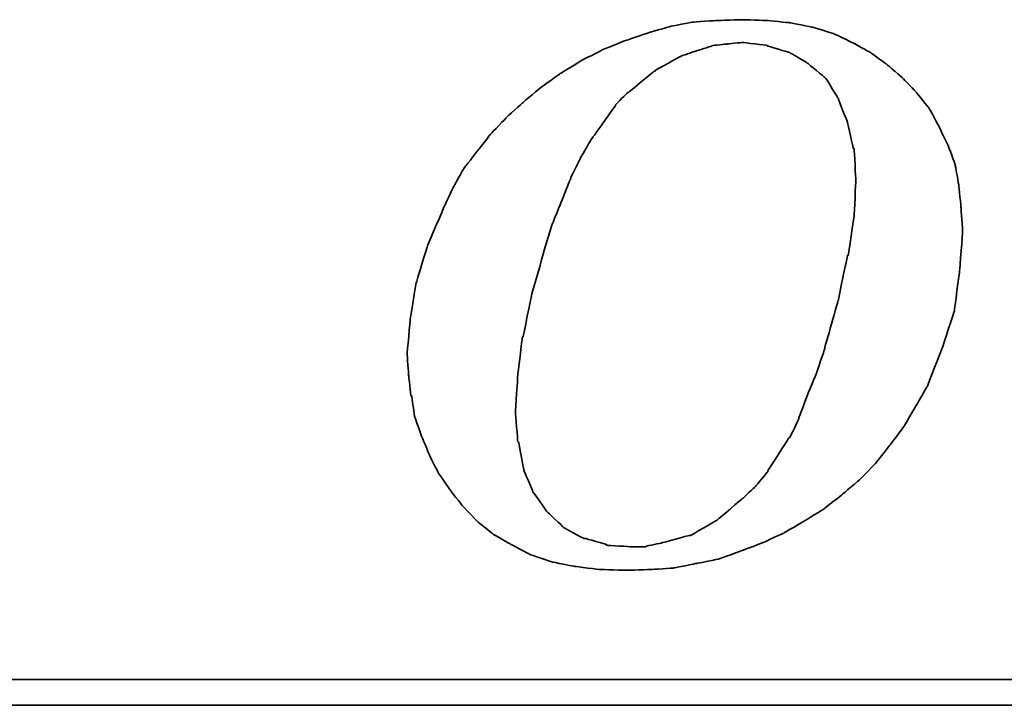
# Model space of a CAD drawing. Header units: millimetres. Extents: x 8 to 316, y 85 to 204.
# Tile 36 of 54: x 233.87 to 241.99, y 114.44 to 120.09. Entities that reach past the tile are written whole.
import ezdxf

# ---------------------------------------------------------------- set-up
doc = ezdxf.new("R2010")
doc.units = ezdxf.units.MM
doc.header["$LTSCALE"] = 0.15
doc.layers.add('DIM', color=4, linetype='CONTINUOUS')
doc.layers.add('layer 1', color=7, linetype='CONTINUOUS')

# ---------------------------------------------------------------- blocks, each defined once
blk = doc.blocks.new('TBI MOTION logo(完整正式版)')
at = {"layer": 'layer 1', "color": 22, "lineweight": 35}
for points, knots in [([(-11.34375, -6.98375), (-11.34375, -6.98375), (-10.91375, -7.43875), (-10.91375, -7.43875), (-10.91375, -7.43875), (-10.91375, -7.43875), (-10.38625, -7.87125), (-10.38625, -7.87125), (-10.38625, -7.87125), (-10.38625, -7.87125), (-9.81125, -8.20375), (-9.81125, -8.20375), (-9.81125, -8.20375), (-9.81125, -8.20375), (-9.21125, -8.51875), (-9.21125, -8.51875), (-9.21125, -8.51875), (-9.21125, -8.51875), (-8.51625, -8.75875), (-8.51625, -8.75875), (-8.51625, -8.75875), (-8.51625, -8.75875), (-7.77125, -8.90375), (-7.77125, -8.90375), (-7.77125, -8.90375), (-7.77125, -8.90375), (-6.97875, -8.99875), (-6.97875, -8.99875), (-6.97875, -8.99875), (-6.97875, -8.99875), (-6.14125, -9.02375), (-6.14125, -9.02375), (-6.14125, -9.02375), (-6.14125, -9.02375), (-5.37125, -8.99875), (-5.37125, -8.99875), (-5.37125, -8.99875), (-5.37125, -8.99875), (-4.65375, -8.94875), (-4.65375, -8.94875), (-4.65375, -8.94875), (-4.65375, -8.94875), (-3.93375, -8.80625), (-3.93375, -8.80625), (-3.93375, -8.80625), (-3.93375, -8.80625), (-3.21375, -8.66375), (-3.21375, -8.66375), (-3.21375, -8.66375), (-3.21375, -8.66375), (-2.49375, -8.39875), (-2.49375, -8.39875), (-2.49375, -8.39875), (-2.49375, -8.39875), (-1.79875, -8.13375), (-1.79875, -8.13375), (-1.79875, -8.13375), (-1.79875, -8.13375), (-1.17375, -7.84375), (-1.17375, -7.84375), (-1.17375, -7.84375), (-1.17375, -7.84375), (-0.52375, -7.46375), (-0.52375, -7.46375), (-0.52375, -7.46375), (-0.52375, -7.46375), (0.10124, -7.07875), (0.10124, -7.07875), (0.10124, -7.07875), (0.10124, -7.07875), (0.67625, -6.62375), (0.67625, -6.62375), (0.67625, -6.62375), (0.67625, -6.62375), (1.24874, -6.14375), (1.24874, -6.14375), (1.24874, -6.14375), (1.24874, -6.14375), (1.72874, -5.64125), (1.72874, -5.64125), (1.72874, -5.64125), (1.72874, -5.64125), (2.18624, -5.06375), (2.18624, -5.06375), (2.18624, -5.06375), (2.18624, -5.06375), (2.61625, -4.48874), (2.61625, -4.48874), (2.61625, -4.48874), (2.61625, -4.48874), (3.00125, -3.83874), (3.00125, -3.83874), (3.00125, -3.83874), (3.00125, -3.83874), (3.36124, -3.21374), (3.36124, -3.21374), (3.36124, -3.21374), (3.36124, -3.21374), (3.84374, -1.99125), (3.84374, -1.99125), (3.84374, -1.99125), (3.84374, -1.99125), (4.22625, -0.81875), (4.22625, -0.81875), (4.22625, -0.81875), (4.22625, -0.81875), (4.39125, 0.45624), (4.39125, 0.45624), (4.39125, 0.45624), (4.39125, 0.45624), (4.48874, 1.70124), (4.48874, 1.70124), (4.48874, 1.70124), (4.48874, 1.70124), (4.43874, 2.44625), (4.43874, 2.44625), (4.43874, 2.44625), (4.43874, 2.44625), (4.36874, 3.14125), (4.36874, 3.14125), (4.36874, 3.14125), (4.36874, 3.14125), (4.25125, 3.81125), (4.25125, 3.81125), (4.25125, 3.81125), (4.25125, 3.81125), (4.03124, 4.41125), (4.03124, 4.41125), (4.03124, 4.41125), (4.03124, 4.41125), (3.74374, 5.01125), (3.74374, 5.01125), (3.74374, 5.01125), (3.74374, 5.01125), (3.43124, 5.58875), (3.43124, 5.58875), (3.43124, 5.58875), (3.43124, 5.58875), (3.02625, 6.09125), (3.02625, 6.09125), (3.02625, 6.09125), (3.02625, 6.09125), (2.59374, 6.54875), (2.59374, 6.54875), (2.59374, 6.54875), (2.59374, 6.54875), (2.09124, 6.98125), (2.09124, 6.98125), (2.09124, 6.98125), (2.09124, 6.98125), (1.56124, 7.36625), (1.56124, 7.36625), (1.56124, 7.36625), (1.56124, 7.36625), (0.98624, 7.67625), (0.98624, 7.67625), (0.98624, 7.67625), (0.98624, 7.67625), (0.38624, 7.96375), (0.38624, 7.96375), (0.38624, 7.96375), (0.38624, 7.96375), (-0.25875, 8.15625), (-0.25875, 8.15625), (-0.25875, 8.15625), (-0.25875, 8.15625), (-0.98125, 8.30125), (-0.98125, 8.30125), (-0.98125, 8.30125), (-0.98125, 8.30125), (-1.70124, 8.37125), (-1.70124, 8.37125), (-1.70124, 8.37125), (-1.70124, 8.37125), (-2.49375, 8.39624), (-2.49375, 8.39624), (-2.49375, 8.39624), (-2.49375, 8.39624), (-3.28625, 8.37125), (-3.28625, 8.37125), (-3.28625, 8.37125), (-3.28625, 8.37125), (-4.05125, 8.32125), (-4.05125, 8.32125), (-4.05125, 8.32125), (-4.05125, 8.32125), (-4.77375, 8.18125), (-4.77375, 8.18125), (-4.77375, 8.18125), (-4.77375, 8.18125), (-5.51625, 7.96375), (-5.51625, 7.96375), (-5.51625, 7.96375), (-5.51625, 7.96375), (-6.21125, 7.72625), (-6.21125, 7.72625), (-6.21125, 7.72625), (-6.21125, 7.72625), (-6.92875, 7.43625), (-6.92875, 7.43625), (-6.92875, 7.43625), (-6.92875, 7.43625), (-7.57875, 7.10125), (-7.57875, 7.10125), (-7.57875, 7.10125), (-7.57875, 7.10125), (-8.24875, 6.69125), (-8.24875, 6.69125), (-8.24875, 6.69125), (-8.24875, 6.69125), (-8.84875, 6.26125), (-8.84875, 6.26125), (-8.84875, 6.26125), (-8.84875, 6.26125), (-9.42625, 5.78125), (-9.42625, 5.78125), (-9.42625, 5.78125), (-9.42625, 5.78125), (-9.95375, 5.30125), (-9.95375, 5.30125), (-9.95375, 5.30125), (-9.95375, 5.30125), (-10.43375, 4.79624), (-10.43375, 4.79624), (-10.43375, 4.79624), (-10.43375, 4.79624), (-10.88875, 4.22125), (-10.88875, 4.22125), (-10.88875, 4.22125), (-10.88875, 4.22125), (-11.29875, 3.69375), (-11.29875, 3.69375), (-11.29875, 3.69375), (-11.29875, 3.69375), (-11.63375, 3.09125), (-11.63375, 3.09125), (-11.63375, 3.09125), (-11.63375, 3.09125), (-11.91875, 2.49625), (-11.91875, 2.49625), (-11.91875, 2.49625), (-11.91875, 2.49625), (-12.44875, 1.24625), (-12.44875, 1.24625), (-12.44875, 1.24625), (-12.44875, 1.24625), (-12.80875, 0.06874), (-12.80875, 0.06874), (-12.80875, 0.06874), (-12.80875, 0.06874), (-12.99875, -1.07875), (-12.99875, -1.07875), (-12.99875, -1.07875), (-12.99875, -1.07875), (-13.09375, -2.18375), (-13.09375, -2.18375), (-13.09375, -2.18375), (-13.09375, -2.18375), (-13.04875, -2.85375), (-13.04875, -2.85375), (-13.04875, -2.85375), (-13.04875, -2.85375), (-12.97375, -3.50375), (-12.97375, -3.50375), (-12.97375, -3.50375), (-12.97375, -3.50375), (-12.95375, -3.50375), (-12.95375, -3.50375), (-12.95375, -3.50375), (-12.95375, -3.50375), (-12.85375, -4.17375), (-12.85375, -4.17375), (-12.85375, -4.17375), (-12.85375, -4.17375), (-12.63875, -4.77624), (-12.63875, -4.77624), (-12.63875, -4.77624), (-12.63875, -4.77624), (-12.39875, -5.35125), (-12.39875, -5.35125), (-12.39875, -5.35125), (-12.39875, -5.35125), (-12.11375, -5.92875), (-12.11375, -5.92875), (-12.11375, -5.92875), (-12.11375, -5.92875), (-11.75375, -6.45375), (-11.75375, -6.45375), (-11.75375, -6.45375), (-11.75375, -6.45375), (-11.34375, -6.98375), (-11.34375, -6.98375)], [0, 0, 0, 0, 0.01369863, 0.01369863, 0.01369863, 0.01369864, 0.02739726, 0.02739726, 0.02739726, 0.02739727, 0.04109589, 0.04109589, 0.04109589, 0.0410959, 0.05479452, 0.05479452, 0.05479452, 0.05479453, 0.06849315, 0.06849315, 0.06849315, 0.06849316, 0.08219178, 0.08219178, 0.08219178, 0.08219179, 0.09589041, 0.09589041, 0.09589041, 0.09589042, 0.10958904, 0.10958904, 0.10958904, 0.10958905, 0.12328767, 0.12328767, 0.12328767, 0.12328768, 0.1369863, 0.1369863, 0.1369863, 0.13698631, 0.15068493, 0.15068493, 0.15068493, 0.15068494, 0.16438356, 0.16438356, 0.16438356, 0.16438357, 0.17808219, 0.17808219, 0.17808219, 0.1780822, 0.19178082, 0.19178082, 0.19178082, 0.19178083, 0.20547945, 0.20547945, 0.20547945, 0.20547946, 0.21917808, 0.21917808, 0.21917808, 0.21917809, 0.23287671, 0.23287671, 0.23287671, 0.23287672, 0.24657534, 0.24657534, 0.24657534, 0.24657535, 0.26027397, 0.26027397, 0.26027397, 0.26027398, 0.2739726, 0.2739726, 0.2739726, 0.27397261, 0.28767123, 0.28767123, 0.28767123, 0.28767124, 0.30136986, 0.30136986, 0.30136986, 0.30136987, 0.31506849, 0.31506849, 0.31506849, 0.3150685, 0.32876712, 0.32876712, 0.32876712, 0.32876713, 0.34246575, 0.34246575, 0.34246575, 0.34246576, 0.35616438, 0.35616438, 0.35616438, 0.35616439, 0.36986301, 0.36986301, 0.36986301, 0.36986302, 0.38356164, 0.38356164, 0.38356164, 0.38356165, 0.39726027, 0.39726027, 0.39726027, 0.39726028, 0.4109589, 0.4109589, 0.4109589, 0.41095891, 0.42465753, 0.42465753, 0.42465753, 0.42465754, 0.43835616, 0.43835616, 0.43835616, 0.43835617, 0.45205479, 0.45205479, 0.45205479, 0.4520548, 0.46575342, 0.46575342, 0.46575342, 0.46575343, 0.47945205, 0.47945205, 0.47945205, 0.47945206, 0.49315068, 0.49315068, 0.49315068, 0.49315069, 0.50684932, 0.50684932, 0.50684932, 0.50684933, 0.52054795, 0.52054795, 0.52054795, 0.52054796, 0.53424658, 0.53424658, 0.53424658, 0.53424659, 0.54794521, 0.54794521, 0.54794521, 0.54794522, 0.56164384, 0.56164384, 0.56164384, 0.56164385, 0.57534247, 0.57534247, 0.57534247, 0.57534248, 0.5890411, 0.5890411, 0.5890411, 0.58904111, 0.60273973, 0.60273973, 0.60273973, 0.60273974, 0.61643836, 0.61643836, 0.61643836, 0.61643837, 0.63013699, 0.63013699, 0.63013699, 0.630137, 0.64383562, 0.64383562, 0.64383562, 0.64383563, 0.65753425, 0.65753425, 0.65753425, 0.65753426, 0.67123288, 0.67123288, 0.67123288, 0.67123289, 0.68493151, 0.68493151, 0.68493151, 0.68493152, 0.69863014, 0.69863014, 0.69863014, 0.69863015, 0.71232877, 0.71232877, 0.71232877, 0.71232878, 0.7260274, 0.7260274, 0.7260274, 0.72602741, 0.73972603, 0.73972603, 0.73972603, 0.73972604, 0.75342466, 0.75342466, 0.75342466, 0.75342467, 0.76712329, 0.76712329, 0.76712329, 0.7671233, 0.78082192, 0.78082192, 0.78082192, 0.78082193, 0.79452055, 0.79452055, 0.79452055, 0.79452056, 0.80821918, 0.80821918, 0.80821918, 0.80821919, 0.82191781, 0.82191781, 0.82191781, 0.82191782, 0.83561644, 0.83561644, 0.83561644, 0.83561645, 0.84931507, 0.84931507, 0.84931507, 0.84931508, 0.8630137, 0.8630137, 0.8630137, 0.86301371, 0.87671233, 0.87671233, 0.87671233, 0.87671234, 0.89041096, 0.89041096, 0.89041096, 0.89041097, 0.90410959, 0.90410959, 0.90410959, 0.9041096, 0.91780822, 0.91780822, 0.91780822, 0.91780823, 0.93150685, 0.93150685, 0.93150685, 0.93150686, 0.94520548, 0.94520548, 0.94520548, 0.94520549, 0.95890411, 0.95890411, 0.95890411, 0.95890412, 0.97260274, 0.97260274, 0.97260274, 0.97260275, 0.98630137, 0.98630137, 0.98630137, 0.98630138, 1, 1, 1, 1]), ([(-8.77875, 1.03124), (-8.77875, 1.03124), (-8.51625, 1.89625), (-8.51625, 1.89625), (-8.51625, 1.89625), (-8.51625, 1.89625), (-8.20375, 2.66375), (-8.20375, 2.66375), (-8.20375, 2.66375), (-8.20375, 2.66375), (-7.91625, 3.38125), (-7.91625, 3.38125), (-7.91625, 3.38125), (-7.91625, 3.38125), (-7.91625, 3.40624), (-7.91625, 3.40624), (-7.91625, 3.40624), (-7.91625, 3.40624), (-7.57875, 4.07624), (-7.57875, 4.07624), (-7.57875, 4.07624), (-7.57875, 4.07624), (-7.24375, 4.65125), (-7.24375, 4.65125), (-7.24375, 4.65125), (-7.24375, 4.65125), (-7.21875, 4.65125), (-7.21875, 4.65125), (-7.21875, 4.65125), (-7.21875, 4.65125), (-7.21875, 4.67624), (-7.21875, 4.67624), (-7.21875, 4.67624), (-7.21875, 4.67624), (-6.83625, 5.20375), (-6.83625, 5.20375), (-6.83625, 5.20375), (-6.83625, 5.20375), (-6.49875, 5.68625), (-6.49875, 5.68625), (-6.49875, 5.68625), (-6.49875, 5.68625), (-6.49875, 5.70625), (-6.49875, 5.70625), (-6.49875, 5.70625), (-6.49875, 5.70625), (-6.11625, 6.09125), (-6.11625, 6.09125), (-6.11625, 6.09125), (-6.11625, 6.09125), (-6.09125, 6.09125), (-6.09125, 6.09125), (-6.09125, 6.09125), (-6.09125, 6.09125), (-5.27375, 6.76625), (-5.27375, 6.76625), (-5.27375, 6.76625), (-5.27375, 6.76625), (-5.24875, 6.76625), (-5.24875, 6.76625), (-5.24875, 6.76625), (-5.24875, 6.76625), (-5.24875, 6.78625), (-5.24875, 6.78625), (-5.24875, 6.78625), (-5.24875, 6.78625), (-4.38875, 7.26624), (-4.38875, 7.26624), (-4.38875, 7.26624), (-4.38875, 7.26624), (-4.36125, 7.26624), (-4.36125, 7.26624), (-4.36125, 7.26624), (-4.36125, 7.26624), (-3.93375, 7.41125), (-3.93375, 7.41125), (-3.93375, 7.41125), (-3.93375, 7.41125), (-3.47375, 7.55625), (-3.47375, 7.55625), (-3.47375, 7.55625), (-3.47375, 7.55625), (-3.45375, 7.55625), (-3.45375, 7.55625), (-3.45375, 7.55625), (-3.45375, 7.55625), (-3.42875, 7.58124), (-3.42875, 7.58124), (-3.42875, 7.58124), (-3.42875, 7.58124), (-2.97375, 7.62625), (-2.97375, 7.62625), (-2.97375, 7.62625), (-2.97375, 7.62625), (-2.49375, 7.67625), (-2.49375, 7.67625), (-2.49375, 7.67625), (-2.49375, 7.67625), (-2.46875, 7.67625), (-2.46875, 7.67625), (-2.46875, 7.67625), (-2.46875, 7.67625), (-1.70124, 7.58124), (-1.70124, 7.58124), (-1.70124, 7.58124), (-1.70124, 7.58124), (-1.67875, 7.55625), (-1.67875, 7.55625), (-1.67875, 7.55625), (-1.67875, 7.55625), (-1.65375, 7.55625), (-1.65375, 7.55625), (-1.65375, 7.55625), (-1.65375, 7.55625), (-1.03125, 7.36625), (-1.03125, 7.36625), (-1.03125, 7.36625), (-1.03125, 7.36625), (-1.00625, 7.36625), (-1.00625, 7.36625), (-1.00625, 7.36625), (-1.00625, 7.36625), (-0.43124, 7.02624), (-0.43124, 7.02624), (-0.43124, 7.02624), (-0.43124, 7.02624), (-0.40625, 7.00624), (-0.40625, 7.00624), (-0.40625, 7.00624), (-0.40625, 7.00624), (0.12124, 6.57124), (0.12124, 6.57124), (0.12124, 6.57124), (0.12124, 6.57124), (0.14624, 6.54875), (0.14624, 6.54875), (0.14624, 6.54875), (0.14624, 6.54875), (0.17124, 6.52375), (0.17124, 6.52375), (0.17124, 6.52375), (0.17124, 6.52375), (0.55625, 5.89875), (0.55625, 5.89875), (0.55625, 5.89875), (0.55625, 5.89875), (0.55625, 5.87625), (0.55625, 5.87625), (0.55625, 5.87625), (0.55625, 5.87625), (0.84124, 5.15625), (0.84124, 5.15625), (0.84124, 5.15625), (0.84124, 5.15625), (0.84124, 5.13125), (0.84124, 5.13125), (0.84124, 5.13125), (0.84124, 5.13125), (1.03624, 4.31875), (1.03624, 4.31875), (1.03624, 4.31875), (1.03624, 4.31875), (1.05624, 4.31875), (1.05624, 4.31875), (1.05624, 4.31875), (1.05624, 4.31875), (1.05624, 4.29125), (1.05624, 4.29125), (1.05624, 4.29125), (1.05624, 4.29125), (1.10625, 3.33125), (1.10625, 3.33125), (1.10625, 3.33125), (1.10625, 3.33125), (1.10625, 3.30875), (1.10625, 3.30875), (1.10625, 3.30875), (1.10625, 3.30875), (1.05624, 2.20624), (1.05624, 2.20624), (1.05624, 2.20624), (1.05624, 2.20624), (1.05624, 2.18124), (1.05624, 2.18124), (1.05624, 2.18124), (1.05624, 2.18124), (0.86624, 0.93624), (0.86624, 0.93624), (0.86624, 0.93624), (0.86624, 0.93624), (0.84124, 0.93624), (0.84124, 0.93624), (0.84124, 0.93624), (0.84124, 0.93624), (0.55625, -0.45874), (0.55625, -0.45874), (0.55625, -0.45874), (0.55625, -0.45874), (0.12124, -1.99125), (0.12124, -1.99125), (0.12124, -1.99125), (0.12124, -1.99125), (0.12124, -2.01874), (0.12124, -2.01874), (0.12124, -2.01874), (0.12124, -2.01874), (-0.13874, -2.78375), (-0.13874, -2.78375), (-0.13874, -2.78375), (-0.13874, -2.78375), (-0.43124, -3.50375), (-0.43124, -3.50375), (-0.43124, -3.50375), (-0.43124, -3.50375), (-0.69375, -4.19875), (-0.69375, -4.19875), (-0.69375, -4.19875), (-0.69375, -4.19875), (-0.69375, -4.22375), (-0.69375, -4.22375), (-0.69375, -4.22375), (-0.69375, -4.22375), (-0.98125, -4.82374), (-0.98125, -4.82374), (-0.98125, -4.82374), (-0.98125, -4.82374), (-1.00625, -4.82374), (-1.00625, -4.82374), (-1.00625, -4.82374), (-1.00625, -4.82374), (-1.33875, -5.35125), (-1.33875, -5.35125), (-1.33875, -5.35125), (-1.33875, -5.35125), (-1.67875, -5.87875), (-1.67875, -5.87875), (-1.67875, -5.87875), (-1.67875, -5.87875), (-1.67875, -5.90375), (-1.67875, -5.90375), (-1.67875, -5.90375), (-1.67875, -5.90375), (-2.05875, -6.35875), (-2.05875, -6.35875), (-2.05875, -6.35875), (-2.05875, -6.35875), (-2.08375, -6.38375), (-2.08375, -6.38375), (-2.08375, -6.38375), (-2.08375, -6.38375), (-2.46875, -6.74375), (-2.46875, -6.74375), (-2.46875, -6.74375), (-2.46875, -6.74375), (-3.25875, -7.41625), (-3.25875, -7.41625), (-3.25875, -7.41625), (-3.25875, -7.41625), (-3.28625, -7.43875), (-3.28625, -7.43875), (-3.28625, -7.43875), (-3.28625, -7.43875), (-4.12375, -7.91875), (-4.12375, -7.91875), (-4.12375, -7.91875), (-4.12375, -7.91875), (-4.14875, -7.91875), (-4.14875, -7.91875), (-4.14875, -7.91875), (-4.14875, -7.91875), (-4.17125, -7.91875), (-4.17125, -7.91875), (-4.17125, -7.91875), (-4.17125, -7.91875), (-5.03375, -8.15875), (-5.03375, -8.15875), (-5.03375, -8.15875), (-5.03375, -8.15875), (-5.51625, -8.25625), (-5.51625, -8.25625), (-5.51625, -8.25625), (-5.51625, -8.25625), (-5.54125, -8.27875), (-5.54125, -8.27875), (-5.54125, -8.27875), (-5.54125, -8.27875), (-5.56375, -8.27875), (-5.56375, -8.27875), (-5.56375, -8.27875), (-5.56375, -8.27875), (-5.99625, -8.27875), (-5.99625, -8.27875), (-5.99625, -8.27875), (-5.99625, -8.27875), (-6.76375, -8.23125), (-6.76375, -8.23125), (-6.76375, -8.23125), (-6.76375, -8.23125), (-6.78875, -8.23125), (-6.78875, -8.23125), (-6.78875, -8.23125), (-6.78875, -8.23125), (-6.78875, -8.20375), (-6.78875, -8.20375), (-6.78875, -8.20375), (-6.78875, -8.20375), (-7.45875, -8.01375), (-7.45875, -8.01375), (-7.45875, -8.01375), (-7.45875, -8.01375), (-7.48375, -8.01375), (-7.48375, -8.01375), (-7.48375, -8.01375), (-7.48375, -8.01375), (-7.50875, -8.01375), (-7.50875, -8.01375), (-7.50875, -8.01375), (-7.50875, -8.01375), (-8.13125, -7.67875), (-8.13125, -7.67875), (-8.13125, -7.67875), (-8.13125, -7.67875), (-8.15625, -7.65375), (-8.15625, -7.65375), (-8.15625, -7.65375), (-8.15625, -7.65375), (-8.65875, -7.17375), (-8.65875, -7.17375), (-8.65875, -7.17375), (-8.65875, -7.17375), (-8.68375, -7.14875), (-8.68375, -7.14875), (-8.68375, -7.14875), (-8.68375, -7.14875), (-9.08875, -6.57375), (-9.08875, -6.57375), (-9.08875, -6.57375), (-9.08875, -6.57375), (-9.11375, -6.54875), (-9.11375, -6.54875), (-9.11375, -6.54875), (-9.11375, -6.54875), (-9.11375, -6.52875), (-9.11375, -6.52875), (-9.11375, -6.52875), (-9.11375, -6.52875), (-9.40375, -5.85375), (-9.40375, -5.85375), (-9.40375, -5.85375), (-9.40375, -5.85375), (-9.40375, -5.82875), (-9.40375, -5.82875), (-9.40375, -5.82875), (-9.40375, -5.82875), (-9.56875, -4.96875), (-9.56875, -4.96875), (-9.56875, -4.96875), (-9.56875, -4.96875), (-9.59375, -4.94375), (-9.59375, -4.94375), (-9.59375, -4.94375), (-9.59375, -4.94375), (-9.66375, -4.03375), (-9.66375, -4.03375), (-9.66375, -4.03375), (-9.66375, -4.03375), (-9.66375, -4.00875), (-9.66375, -4.00875), (-9.66375, -4.00875), (-9.66375, -4.00875), (-9.59375, -2.85375), (-9.59375, -2.85375), (-9.59375, -2.85375), (-9.59375, -2.85375), (-9.45125, -1.65875), (-9.45125, -1.65875), (-9.45125, -1.65875), (-9.45125, -1.65875), (-9.42625, -1.63375), (-9.42625, -1.63375), (-9.42625, -1.63375), (-9.42625, -1.63375), (-9.16125, -0.33875), (-9.16125, -0.33875), (-9.16125, -0.33875), (-9.16125, -0.33875), (-8.77875, 1.00624), (-8.77875, 1.00624), (-8.77875, 1.00624), (-8.77875, 1.00624), (-8.77875, 1.03124), (-8.77875, 1.03124)], [0, 0, 0, 0, 0.01020408, 0.01020408, 0.01020408, 0.01020409, 0.02040816, 0.02040816, 0.02040816, 0.02040817, 0.03061224, 0.03061224, 0.03061224, 0.03061225, 0.04081633, 0.04081633, 0.04081633, 0.04081634, 0.05102041, 0.05102041, 0.05102041, 0.05102042, 0.06122449, 0.06122449, 0.06122449, 0.0612245, 0.07142857, 0.07142857, 0.07142857, 0.07142858, 0.08163265, 0.08163265, 0.08163265, 0.08163266, 0.09183673, 0.09183673, 0.09183673, 0.09183674, 0.10204082, 0.10204082, 0.10204082, 0.10204083, 0.1122449, 0.1122449, 0.1122449, 0.11224491, 0.12244898, 0.12244898, 0.12244898, 0.12244899, 0.13265306, 0.13265306, 0.13265306, 0.13265307, 0.14285714, 0.14285714, 0.14285714, 0.14285715, 0.15306122, 0.15306122, 0.15306122, 0.15306123, 0.16326531, 0.16326531, 0.16326531, 0.16326532, 0.17346939, 0.17346939, 0.17346939, 0.1734694, 0.18367347, 0.18367347, 0.18367347, 0.18367348, 0.19387755, 0.19387755, 0.19387755, 0.19387756, 0.20408163, 0.20408163, 0.20408163, 0.20408164, 0.21428571, 0.21428571, 0.21428571, 0.21428572, 0.2244898, 0.2244898, 0.2244898, 0.22448981, 0.23469388, 0.23469388, 0.23469388, 0.23469389, 0.24489796, 0.24489796, 0.24489796, 0.24489797, 0.25510204, 0.25510204, 0.25510204, 0.25510205, 0.26530612, 0.26530612, 0.26530612, 0.26530613, 0.2755102, 0.2755102, 0.2755102, 0.27551021, 0.28571429, 0.28571429, 0.28571429, 0.2857143, 0.29591837, 0.29591837, 0.29591837, 0.29591838, 0.30612245, 0.30612245, 0.30612245, 0.30612246, 0.31632653, 0.31632653, 0.31632653, 0.31632654, 0.32653061, 0.32653061, 0.32653061, 0.32653062, 0.33673469, 0.33673469, 0.33673469, 0.3367347, 0.34693878, 0.34693878, 0.34693878, 0.34693879, 0.35714286, 0.35714286, 0.35714286, 0.35714287, 0.36734694, 0.36734694, 0.36734694, 0.36734695, 0.37755102, 0.37755102, 0.37755102, 0.37755103, 0.3877551, 0.3877551, 0.3877551, 0.38775511, 0.39795918, 0.39795918, 0.39795918, 0.39795919, 0.40816327, 0.40816327, 0.40816327, 0.40816328, 0.41836735, 0.41836735, 0.41836735, 0.41836736, 0.42857143, 0.42857143, 0.42857143, 0.42857144, 0.43877551, 0.43877551, 0.43877551, 0.43877552, 0.44897959, 0.44897959, 0.44897959, 0.4489796, 0.45918367, 0.45918367, 0.45918367, 0.45918368, 0.46938776, 0.46938776, 0.46938776, 0.46938777, 0.47959184, 0.47959184, 0.47959184, 0.47959185, 0.48979592, 0.48979592, 0.48979592, 0.48979593, 0.5, 0.5, 0.5, 0.50000001, 0.51020408, 0.51020408, 0.51020408, 0.51020409, 0.52040816, 0.52040816, 0.52040816, 0.52040817, 0.53061224, 0.53061224, 0.53061224, 0.53061225, 0.54081633, 0.54081633, 0.54081633, 0.54081634, 0.55102041, 0.55102041, 0.55102041, 0.55102042, 0.56122449, 0.56122449, 0.56122449, 0.5612245, 0.57142857, 0.57142857, 0.57142857, 0.57142858, 0.58163265, 0.58163265, 0.58163265, 0.58163266, 0.59183673, 0.59183673, 0.59183673, 0.59183674, 0.60204082, 0.60204082, 0.60204082, 0.60204083, 0.6122449, 0.6122449, 0.6122449, 0.61224491, 0.62244898, 0.62244898, 0.62244898, 0.62244899, 0.63265306, 0.63265306, 0.63265306, 0.63265307, 0.64285714, 0.64285714, 0.64285714, 0.64285715, 0.65306122, 0.65306122, 0.65306122, 0.65306123, 0.66326531, 0.66326531, 0.66326531, 0.66326532, 0.67346939, 0.67346939, 0.67346939, 0.6734694, 0.68367347, 0.68367347, 0.68367347, 0.68367348, 0.69387755, 0.69387755, 0.69387755, 0.69387756, 0.70408163, 0.70408163, 0.70408163, 0.70408164, 0.71428571, 0.71428571, 0.71428571, 0.71428572, 0.7244898, 0.7244898, 0.7244898, 0.72448981, 0.73469388, 0.73469388, 0.73469388, 0.73469389, 0.74489796, 0.74489796, 0.74489796, 0.74489797, 0.75510204, 0.75510204, 0.75510204, 0.75510205, 0.76530612, 0.76530612, 0.76530612, 0.76530613, 0.7755102, 0.7755102, 0.7755102, 0.77551021, 0.78571429, 0.78571429, 0.78571429, 0.7857143, 0.79591837, 0.79591837, 0.79591837, 0.79591838, 0.80612245, 0.80612245, 0.80612245, 0.80612246, 0.81632653, 0.81632653, 0.81632653, 0.81632654, 0.82653061, 0.82653061, 0.82653061, 0.82653062, 0.83673469, 0.83673469, 0.83673469, 0.8367347, 0.84693878, 0.84693878, 0.84693878, 0.84693879, 0.85714286, 0.85714286, 0.85714286, 0.85714287, 0.86734694, 0.86734694, 0.86734694, 0.86734695, 0.87755102, 0.87755102, 0.87755102, 0.87755103, 0.8877551, 0.8877551, 0.8877551, 0.88775511, 0.89795918, 0.89795918, 0.89795918, 0.89795919, 0.90816327, 0.90816327, 0.90816327, 0.90816328, 0.91836735, 0.91836735, 0.91836735, 0.91836736, 0.92857143, 0.92857143, 0.92857143, 0.92857144, 0.93877551, 0.93877551, 0.93877551, 0.93877552, 0.94897959, 0.94897959, 0.94897959, 0.9489796, 0.95918367, 0.95918367, 0.95918367, 0.95918368, 0.96938776, 0.96938776, 0.96938776, 0.96938777, 0.97959184, 0.97959184, 0.97959184, 0.97959185, 0.98979592, 0.98979592, 0.98979592, 0.98979593, 1, 1, 1, 1]), ([(75.90875, -9.47875), (75.90875, -9.47875), (75.90875, -12.28625), (75.90875, -12.28625), (75.90875, -12.28625), (75.90875, -12.28625), (75.90875, -12.47875), (75.90875, -12.47875), (75.90875, -12.47875), (75.90875, -12.47875), (75.71625, -12.47875), (75.71625, -12.47875), (75.71625, -12.47875), (75.71625, -12.47875), (-88.32875, -12.47875), (-88.32875, -12.47875), (-88.32875, -12.47875), (-88.32875, -12.47875), (-88.32875, -13.29375), (-88.32875, -13.29375), (-88.32875, -13.29375), (-88.32875, -13.29375), (82.89125, -13.29375), (82.89125, -13.29375), (82.89125, -13.29375), (82.89125, -13.29375), (75.90875, -9.47875), (75.90875, -9.47875)], [0, 0, 0, 0, 0.14285714, 0.14285714, 0.14285714, 0.14285715, 0.28571429, 0.28571429, 0.28571429, 0.2857143, 0.42857143, 0.42857143, 0.42857143, 0.42857144, 0.57142857, 0.57142857, 0.57142857, 0.57142858, 0.71428571, 0.71428571, 0.71428571, 0.71428572, 0.85714286, 0.85714286, 0.85714286, 0.85714287, 1, 1, 1, 1])]:
    blk.add_open_spline(points, degree=3, knots=knots, dxfattribs=at)

msp = doc.modelspace()

# ---------------------------------------------------------------- block references
at = {"layer": 'DIM', "color": 7, "xscale": 0.2606204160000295, "yscale": 0.2606204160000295, "zscale": 0.2606204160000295}
msp.add_blockref('TBI MOTION logo(完整正式版)', (240.4814, 117.9002), dxfattribs=at)

doc.saveas('drawing.dxf')
